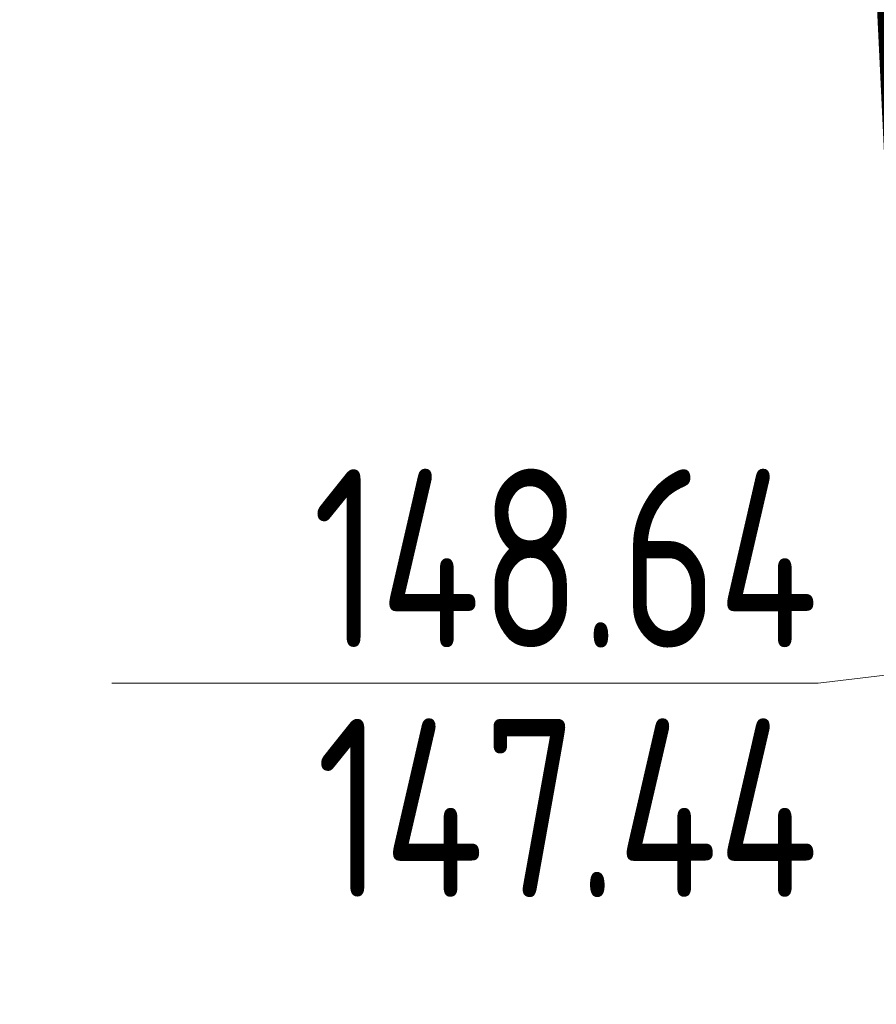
# Model space of a CAD drawing. Header units: metres. Extents: x 6438197 to 12957343, y 5629874 to 11322802.
# Tile 37 of 115: x 6443083 to 6443564, y 5642435 to 5642988. Entities that reach past the tile are written whole.
import ezdxf
from ezdxf.enums import TextEntityAlignment as Align

# ---------------------------------------------------------------- set-up
doc = ezdxf.new("R2010")
doc.units = ezdxf.units.M
doc.header["$MEASUREMENT"] = 0
doc.linetypes.add('ACAD_ISO04W100', pattern=[30, 24, -3, 0, -3])
for name, color, linetype, lineweight in [('EA_07_granice działek', 200, 'Continuous', 70), ('Linie_odn', 84, 'Continuous', 20), ('Teksty', 84, 'Continuous', 25)]:
    doc.layers.add(name, color=color, linetype=linetype, lineweight=lineweight)
doc.styles.add('sandesk_txt_ICP', font='isocpeur.ttf', dxfattribs={"width": 0.75})

msp = doc.modelspace()

# ---------------------------------------------------------------- linework, layer by layer
at = {"layer": 'EA_07_granice działek', "color": 5, "linetype": 'ACAD_ISO04W100', "ltscale": 5}
msp.add_lwpolyline([(6443998.401, 5653522.364, 30, 30, 0), (6442317.158, 5653512.924, 30, 30, 0), (6442323.759, 5652309.695, 30, 30, 0), (6443128.687, 5652307.937, 30, 30, 0), (6443924.951, 5635837.747, 30, 30, 0), (6446568.248, 5636525.807, 30, 30, 0), (6448089.47, 5637029.504, 30, 30, 0), (6451643.359, 5638249.313, 30, 30, 0), (6454908.288, 5639373.593, 30, 30, 0), (6455393.648, 5639691.678, 30, 30, 0), (6459332.837, 5641106.953, 30, 30, 0), (6459514.054, 5641303.873, 30, 30, 0), (6459552.342, 5641634.061, 30, 30, 0), (6459169.977, 5643443.147, 30, 30, 0), (6459254.854, 5643859.581, 30, 30, 0), (6459484.049, 5644228.884, 30, 30, 0), (6459711.908, 5644769.282, 30, 30, 0), (6459763.693, 5645180.615, 30, 30, 0), (6459327.579, 5649037.585, 30, 30, 0), (6460380.423, 5650013.08, 30, 30, 0), (6459884.315, 5653640.157, 30, 30, 0), (6443896.405, 5653521.608, 30, 30, 0)], format="xyseb", dxfattribs=at)
at = {"layer": 'Linie_odn'}
msp.add_lwpolyline([(6445218.993, 5642816.876), (6443530.953, 5642615.586), (6443134.953, 5642615.586)], dxfattribs=at)

# ---------------------------------------------------------------- texts
at = {"layer": 'Teksty', "style": 'sandesk_txt_ICP', "width": 0.75}
for s, p in [('148.64', (6443530.953, 5642635.586)), ('147.44', (6443530.953, 5642495.586))]:
    msp.add_text(s, height=100, dxfattribs=at).set_placement(p, align=Align.RIGHT)

doc.saveas('drawing.dxf')
